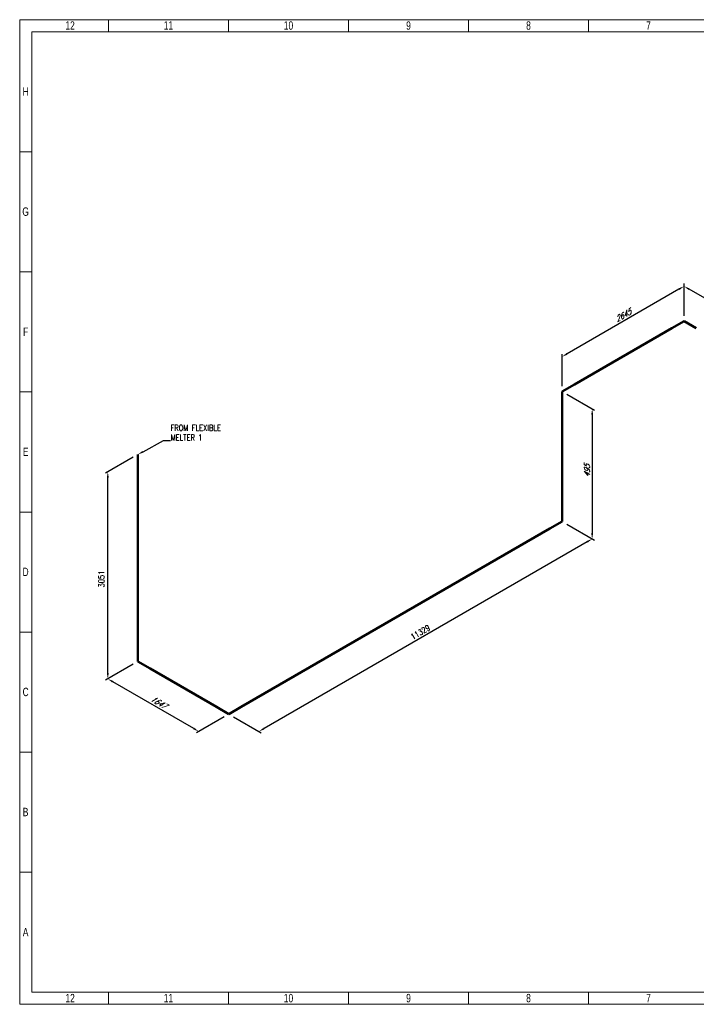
# Model space of a CAD drawing. Header units: millimetres. Extents: x 0 to 70526, y -39110 to 424.
# Tile 1 of 29: x 0 to 292, y 0 to 424. Entities that reach past the tile are written whole.
import ezdxf
from ezdxf import colors
from ezdxf.entities.mleader import LeaderData, LeaderLine
from ezdxf.math import Vec2, Vec3

# ---------------------------------------------------------------- set-up
doc = ezdxf.new("R2010")
doc.units = ezdxf.units.MM
doc.header["$LTSCALE"] = 0.25
doc.layers.add('Annotation', color=7, linetype='Continuous')
doc.layers.add('Dimension', color=1, linetype='Continuous')
doc.layers.add('Pipe Small Bore', color=30, linetype='Continuous', lineweight=50)
doc.styles.add('AdskIsoAnnotation', font='romans.shx', dxfattribs={"width": 0.8, "height": 1})
doc.styles.add('AdskIsoMetric', font='romans.shx', dxfattribs={"width": 0.8, "height": 2.5})
doc.styles.add('AdskIsoMetric-30', font='romans.shx', dxfattribs={"width": 0.8, "height": 2.5})
doc.styles.add('AdskIsoMetric30', font='romans.shx', dxfattribs={"width": 0.8, "oblique": 30, "height": 2.5})
doc.styles.add('SLDTEXTSTYLE3', font='TXT', dxfattribs={"width": 0.75})
doc.styles.get("Standard").update_dxf_attribs({"font": 'arial.ttf'})
doc.dimstyles.new('AdskIsoMetric', dxfattribs={"dimtxt": 2.5, "dimasz": 2.5, "dimexe": 1, "dimexo": 2, "dimgap": 0.8, "dimtad": 1, "dimdec": 0, "dimrnd": 1, "dimzin": 0, "dimdsep": 46, "dimtxsty": 'AdskIsoMetric', "dimcen": 0, "dimclrt": 7, "dimadec": 0, "dimazin": 0, "dimtfac": 1, "dimtdec": 0, "dimtmove": 1, "dimatfit": 3, "dimfxl": 1, "dimtfill": 1, "dimfrac": 2, "dimtolj": 1, "dimtzin": 0, "dimarcsym": 0})

# ---------------------------------------------------------------- blocks, each defined once
blk = doc.blocks.new('*D19')
at = {"layer": 'Defpoints', "color": 0, "transparency": 16777216}
for p in [(286.45, 309.41), (286.45, 294.41), (360.91, 251.42)]:
    blk.add_point(p, dxfattribs=at)
at = {"layer": 'Dimension', "color": 0, "lineweight": -2, "transparency": 16777216}
for p, q in [((286.45, 296.72), (286.45, 310.56)), ((358.75, 267.67), (288.61, 308.16)), ((360.91, 253.72), (360.91, 267.57))]:
    blk.add_line(p, q, dxfattribs=at)
at = {"layer": 'Dimension', "color": 0, "transparency": 16777216}
for points in [[(288.82, 308.52), (288.4, 307.8), (286.45, 309.41)], [(358.96, 268.03), (358.54, 267.3), (360.91, 266.42)]]:
    blk.add_solid(points, dxfattribs=at)
at = {"layer": 'Dimension', "color": 7, "transparency": 16777216, "insert": (323.68, 290.5), "char_height": 2.5, "attachment_point": 5, "rotation": 330, "style": 'AdskIsoMetric-30', "bg_fill": 3, "box_fill_scale": 1.1, "bg_fill_color": 256, "bg_fill_true_color": 13158600, "bg_fill_transparency": 0}
blk.add_mtext('\\A1;3815', dxfattribs=at)
blk = doc.blocks.new('*D20')
at = {"layer": 'Defpoints', "color": 0, "transparency": 16777216}
for p in [(286.45, 294.41), (233.86, 279.05), (233.86, 264.05)]:
    blk.add_point(p, dxfattribs=at)
at = {"layer": 'Dimension', "color": 0, "lineweight": -2, "transparency": 16777216}
for p, q in [((286.45, 296.72), (286.45, 310.56)), ((284.28, 308.16), (236.03, 280.3)), ((233.86, 266.36), (233.86, 280.2))]:
    blk.add_line(p, q, dxfattribs=at)
at = {"layer": 'Dimension', "color": 0, "transparency": 16777216}
for points in [[(284.07, 308.52), (284.49, 307.8), (286.45, 309.41)], [(235.82, 280.66), (236.23, 279.94), (233.86, 279.05)]]:
    blk.add_solid(points, dxfattribs=at)
at = {"layer": 'Dimension', "color": 7, "transparency": 16777216, "insert": (260.15, 296.81), "char_height": 2.5, "attachment_point": 5, "rotation": 30, "style": 'AdskIsoMetric30', "bg_fill": 3, "box_fill_scale": 1.1, "bg_fill_color": 256, "bg_fill_true_color": 13158600, "bg_fill_transparency": 0}
blk.add_mtext('\\A1;2645', dxfattribs=at)
blk = doc.blocks.new('*D21')
at = {"layer": 'Defpoints', "color": 0, "transparency": 16777216}
for p in [(233.86, 264.05), (233.86, 208.03), (246.85, 200.53)]:
    blk.add_point(p, dxfattribs=at)
at = {"layer": 'Dimension', "color": 0, "lineweight": -2, "transparency": 16777216}
for p, q in [((235.86, 262.89), (247.85, 255.97)), ((246.85, 254.05), (246.85, 203.03)), ((235.86, 206.88), (247.85, 199.96))]:
    blk.add_line(p, q, dxfattribs=at)
at = {"layer": 'Dimension', "color": 0, "transparency": 16777216}
for points in [[(246.43, 254.05), (247.27, 254.05), (246.85, 256.55)], [(246.43, 203.03), (247.27, 203.03), (246.85, 200.53)]]:
    blk.add_solid(points, dxfattribs=at)
at = {"layer": 'Dimension', "color": 7, "transparency": 16777216, "insert": (244.61, 229.83), "char_height": 2.5, "attachment_point": 5, "rotation": 90, "style": 'AdskIsoMetric30', "bg_fill": 3, "box_fill_scale": 1.1, "bg_fill_color": 256, "bg_fill_true_color": 13158600, "bg_fill_transparency": 0}
blk.add_mtext('\\A1;495', dxfattribs=at)
blk = doc.blocks.new('*D22')
at = {"layer": 'Defpoints', "color": 0, "transparency": 16777216}
for p in [(233.86, 208.03), (90.2, 125.09), (103.19, 117.59)]:
    blk.add_point(p, dxfattribs=at)
at = {"layer": 'Dimension', "color": 0, "lineweight": -2, "transparency": 16777216}
for p, q in [((235.86, 206.88), (247.85, 199.96)), ((244.69, 199.28), (105.35, 118.84)), ((92.2, 123.94), (104.19, 117.01))]:
    blk.add_line(p, q, dxfattribs=at)
at = {"layer": 'Dimension', "color": 0, "transparency": 16777216}
for points in [[(244.48, 199.65), (244.89, 198.92), (246.85, 200.53)], [(105.15, 119.2), (105.56, 118.48), (103.19, 117.59)]]:
    blk.add_solid(points, dxfattribs=at)
at = {"layer": 'Dimension', "color": 7, "transparency": 16777216, "insert": (172.78, 160.36), "char_height": 2.5, "attachment_point": 5, "rotation": 30, "style": 'AdskIsoMetric-30', "bg_fill": 3, "box_fill_scale": 1.1, "bg_fill_color": 256, "bg_fill_true_color": 13158600, "bg_fill_transparency": 0}
blk.add_mtext('\\A1;11329', dxfattribs=at)
blk = doc.blocks.new('*D23')
at = {"layer": 'Defpoints', "color": 0, "transparency": 16777216}
for p in [(50.99, 147.73), (38, 140.23), (90.2, 125.09)]:
    blk.add_point(p, dxfattribs=at)
at = {"layer": 'Dimension', "color": 0, "lineweight": -2, "transparency": 16777216}
for p, q in [((48.99, 146.58), (37, 139.65)), ((75.04, 118.84), (40.16, 138.98)), ((88.2, 123.94), (76.21, 117.01))]:
    blk.add_line(p, q, dxfattribs=at)
at = {"layer": 'Dimension', "color": 0, "transparency": 16777216}
for points in [[(40.37, 139.34), (39.96, 138.62), (38, 140.23)], [(75.25, 119.2), (74.84, 118.48), (77.21, 117.59)]]:
    blk.add_solid(points, dxfattribs=at)
at = {"layer": 'Dimension', "color": 7, "transparency": 16777216, "insert": (59.84, 130.2), "char_height": 2.5, "attachment_point": 5, "rotation": 330, "style": 'AdskIsoMetric30', "bg_fill": 3, "box_fill_scale": 1.1, "bg_fill_color": 256, "bg_fill_true_color": 13158600, "bg_fill_transparency": 0}
blk.add_mtext('\\A1;1647', dxfattribs=at)
blk = doc.blocks.new('*D24')
at = {"layer": 'Defpoints', "color": 0, "transparency": 16777216}
for p in [(50.99, 236.92), (38, 229.42), (50.99, 147.73)]:
    blk.add_point(p, dxfattribs=at)
at = {"layer": 'Dimension', "color": 0, "lineweight": -2, "transparency": 16777216}
for p, q in [((48.99, 235.76), (37, 228.84)), ((38, 142.73), (38, 226.92)), ((48.99, 146.58), (37, 139.65))]:
    blk.add_line(p, q, dxfattribs=at)
at = {"layer": 'Dimension', "color": 0, "transparency": 16777216}
for points in [[(37.58, 226.92), (38.42, 226.92), (38, 229.42)], [(37.58, 142.73), (38.42, 142.73), (38, 140.23)]]:
    blk.add_solid(points, dxfattribs=at)
at = {"layer": 'Dimension', "color": 7, "transparency": 16777216, "insert": (35.25, 183.24), "char_height": 2.5, "attachment_point": 5, "rotation": 90, "style": 'AdskIsoMetric-30', "bg_fill": 3, "box_fill_scale": 1.1, "bg_fill_color": 256, "bg_fill_true_color": 13158600, "bg_fill_transparency": 0}
blk.add_mtext('\\A1;3051', dxfattribs=at)
blk = doc.blocks.new('Elbow-1-Iso2DSkew90')
at = {"color": 0, "linetype": 'ByBlock', "lineweight": -2, "extrusion": (6.85984e-13, -0.816497, -0.57735)}
for p, q in [((0, 0), (-5.3, 3.06)), ((5.3, 3.06), (0, 0)), ((0, 0), (0, 0))]:
    blk.add_line(p, q, dxfattribs=at)
blk = doc.blocks.new('Elbow-2-Iso2DSkew90')
at = {"color": 0, "linetype": 'ByBlock', "lineweight": -2, "extrusion": (0.707107, 0.408248, -0.57735)}
for p, q in [((0, 0), (0, 6.12)), ((0, 0), (0, 0)), ((5.3, -3.06), (0, 0))]:
    blk.add_line(p, q, dxfattribs=at)
blk = doc.blocks.new('Elbow-1-Iso2DSkew180')
at = {"color": 0, "linetype": 'ByBlock', "lineweight": -2, "extrusion": (-0.707107, 0.408248, -0.57735)}
for p, q in [((0, 6.12), (0, 0)), ((0, 0), (-5.3, -3.06)), ((0, 0), (0, 0))]:
    blk.add_line(p, q, dxfattribs=at)
blk = doc.blocks.new('Elbow-3-Iso2DSkew90')
at = {"color": 0, "linetype": 'ByBlock', "lineweight": -2, "extrusion": (0.707107, -0.408248, 0.57735)}
for p, q in [((5.3, 3.06), (0, 0)), ((0, 0), (0, -6.12)), ((0, 0), (0, 0))]:
    blk.add_line(p, q, dxfattribs=at)
blk = doc.blocks.new('Elbow-4-Iso2DSkew90')
at = {"color": 0, "linetype": 'ByBlock', "lineweight": -2, "extrusion": (0, 0.816497, 0.57735)}
for p, q in [((0, 0), (-5.3, -3.06)), ((0, 0), (0, 0)), ((5.3, -3.06), (0, 0))]:
    blk.add_line(p, q, dxfattribs=at)
blk = doc.blocks.new('cajetin')
at = {"color": 7, "linetype": 'Continuous', "lineweight": 18}
for p, q in [((0, 0), (0, 615)), ((0, 615), (861, 615)), ((55.5, 607.5), (55.5, 615)), ((130.5, 607.5), (130.5, 615)), ((205.5, 607.5), (205.5, 615)), ((280.5, 607.5), (280.5, 615)), ((355.5, 607.5), (355.5, 615)), ((7.5, 7.5), (7.5, 607.5)), ((7.5, 607.5), (853.5, 607.5)), ((7.5, 532.5), (0, 532.5)), ((7.5, 457.5), (0, 457.5)), ((7.5, 382.5), (0, 382.5)), ((7.5, 307.5), (0, 307.5)), ((7.5, 307.5), (7.5, 307.5)), ((7.5, 232.5), (0, 232.5)), ((7.5, 157.5), (0, 157.5)), ((7.5, 82.5), (0, 82.5)), ((853.5, 7.5), (7.5, 7.5)), ((55.5, 7.5), (55.5, 0)), ((130.5, 7.5), (130.5, 0)), ((205.5, 7.5), (205.5, 0)), ((280.5, 7.5), (280.5, 0)), ((355.5, 7.5), (355.5, 0)), ((861, 0), (0, 0))]:
    blk.add_line(p, q, dxfattribs=at)
at = {"color": 7, "linetype": 'Continuous', "lineweight": 0, "char_height": 5.25, "attachment_point": 2, "style": 'SLDTEXTSTYLE3'}
for s, insert in [('12', (31.51, 613.99)), ('11', (93.01, 613.99)), ('10', (168.01, 613.99)), ('9', (243.01, 613.99)), ('8', (318.01, 613.99)), ('7', (393.01, 613.99)), ('H', (3.75, 572.74)), ('G', (3.68, 497.74)), ('F', (3.71, 422.74)), ('E', (3.74, 347.74)), ('D', (3.68, 272.74)), ('C', (3.73, 197.74)), ('B', (3.69, 122.74)), ('A', (3.7, 47.74)), ('12', (31.51, 6.49)), ('11', (93.01, 6.49)), ('10', (168.01, 6.49)), ('9', (243.01, 6.49)), ('8', (318.01, 6.49)), ('7', (393.01, 6.49))]:
    blk.add_mtext(s, dxfattribs=dict(at, insert=insert))
blk = doc.blocks.new('A$C3e0d7fe2')
at = {"xscale": 0.689895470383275, "yscale": 0.689895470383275, "zscale": 0.689895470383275}
blk.add_blockref('cajetin', (0, 0), dxfattribs=at)

msp = doc.modelspace()

# ---------------------------------------------------------------- dimensions: what is measured, and where the dimension line sits
at = {"layer": 'Dimension'}
dim = msp.add_linear_dim(base=(286.448, 309.408), p1=(360.913, 251.415), p2=(286.448, 294.408), angle=150, text='3815', dimstyle='AdskIsoMetric', override={"dimtad": 0, "dimlfac": 44.366751, "dimtxsty": 'AdskIsoMetric-30', "dimse1": 0, "dimse2": 0, "dimsd1": 0, "dimsd2": 0, "dimtmove": 1}, dxfattribs=at)
dim.commit()
dim.dimension.update_dxf_attribs({"geometry": '*D19', "text_midpoint": (323.68, 290.498), "dimtype": 160})

# ---------------------------------------------------------------- leaders
at = {"layer": 'Annotation'}
ml = msp.add_multileader_mtext('Standard', dxfattribs=at)
ml.set_content('')
ml.set_leader_properties()
ml.build(insert=Vec2(0, 0))
ml.multileader.update_dxf_attribs({"dogleg_length": 3.062, "arrow_head_size": 2.5})
ctx = ml.context
ctx.base_point, ctx.arrow_head_size = Vec3(58.938, 243), 2.5
notes = []
notes.append((ctx, [(0, (1, 1, 0), (62, 243), (1, 0), 3.062, [(0, [(50.99, 236.917)], 0, [])])]))
ctx.mtext, ml.multileader.dxf.content_type = None, 0
for ctx, leaders in notes:
    for number, flags, end, landing, length, lines in leaders:
        leader = LeaderData()
        leader.index, (leader.has_last_leader_line, leader.has_dogleg_vector, leader.attachment_direction) = number, flags
        leader.last_leader_point, leader.dogleg_vector, leader.dogleg_length = Vec3(end), Vec3(landing), length
        for number, points, colour, breaks in lines:
            line = LeaderLine()
            line.index, line.vertices, line.color, line.breaks = number, Vec3.list(points), colors.encode_raw_color(colour), breaks
            leader.lines.append(line)
        ctx.leaders.append(leader)

# ---------------------------------------------------------------- next in the draw order: texts
at = {"layer": 'Annotation', "insert": (65.062, 243), "char_height": 2.5, "attachment_point": 7, "style": 'AdskIsoAnnotation', "bg_fill": 3, "box_fill_scale": 1, "bg_fill_color": 256, "bg_fill_true_color": 13158600, "bg_fill_transparency": 0}
msp.add_mtext('FROM FLEXIBLE\\PMELTER 1', dxfattribs=at)

# ---------------------------------------------------------------- next in the draw order: dimensions: what is measured, and where the dimension line sits
at = {"layer": 'Dimension'}
dim = msp.add_linear_dim(base=(233.86, 279.046), p1=(286.448, 294.408), p2=(233.86, 264.046), angle=210, text='2645', dimstyle='AdskIsoMetric', override={"dimtad": 0, "dimlfac": 43.558541, "dimtxsty": 'AdskIsoMetric30', "dimse1": 0, "dimse2": 0, "dimsd1": 0, "dimsd2": 0, "dimtmove": 1}, dxfattribs=at)
dim.commit()
dim.dimension.update_dxf_attribs({"geometry": '*D20', "text_midpoint": (260.154, 296.813), "dimtype": 160})

# ---------------------------------------------------------------- next in the draw order: linework, layer by layer
at = {"layer": 'Pipe Small Bore'}
msp.add_lwpolyline([(281.144, 291.346), (239.163, 267.108)], dxfattribs=at)

# ---------------------------------------------------------------- next in the draw order: block references
msp.add_blockref('Elbow-4-Iso2DSkew90', (286.448, 294.408), dxfattribs=at)

# ---------------------------------------------------------------- next in the draw order: dimensions: what is measured, and where the dimension line sits
at = {"layer": 'Dimension'}
dim = msp.add_linear_dim(base=(246.851, 200.535), p1=(233.86, 264.046), p2=(233.86, 208.035), angle=270, text='495', dimstyle='AdskIsoMetric', override={"dimtad": 0, "dimlfac": 8.836848, "dimtxsty": 'AdskIsoMetric30', "dimse1": 0, "dimse2": 0, "dimsd1": 0, "dimsd2": 0, "dimtmove": 1}, dxfattribs=at)
dim.commit()
dim.dimension.update_dxf_attribs({"geometry": '*D21', "text_midpoint": (244.611, 229.834), "dimtype": 160})

# ---------------------------------------------------------------- next in the draw order: linework, layer by layer
at = {"layer": 'Pipe Small Bore'}
msp.add_lwpolyline([(233.86, 257.922), (233.86, 214.159)], dxfattribs=at)

# ---------------------------------------------------------------- next in the draw order: block references
msp.add_blockref('Elbow-3-Iso2DSkew90', (233.86, 264.046), dxfattribs=at)

# ---------------------------------------------------------------- next in the draw order: dimensions: what is measured, and where the dimension line sits
at = {"layer": 'Dimension'}
dim = msp.add_linear_dim(base=(103.19, 117.592), p1=(233.86, 208.035), p2=(90.2, 125.092), angle=210, text='11329', dimstyle='AdskIsoMetric', override={"dimtad": 0, "dimlfac": 68.295563, "dimtxsty": 'AdskIsoMetric-30', "dimse1": 0, "dimse2": 0, "dimsd1": 0, "dimsd2": 0, "dimtmove": 1}, dxfattribs=at)
dim.commit()
dim.dimension.update_dxf_attribs({"geometry": '*D22', "text_midpoint": (172.78, 160.357), "dimtype": 160})

# ---------------------------------------------------------------- next in the draw order: linework, layer by layer
at = {"layer": 'Pipe Small Bore'}
msp.add_lwpolyline([(228.557, 204.973), (95.503, 128.154)], dxfattribs=at)

# ---------------------------------------------------------------- next in the draw order: block references
msp.add_blockref('Elbow-1-Iso2DSkew180', (233.86, 208.035), dxfattribs=at)

# ---------------------------------------------------------------- next in the draw order: dimensions: what is measured, and where the dimension line sits
at = {"layer": 'Dimension'}
dim = msp.add_linear_dim(base=(38, 140.23), p1=(90.2, 125.092), p2=(50.99, 147.73), angle=150, text='1647', dimstyle='AdskIsoMetric', override={"dimtad": 0, "dimlfac": 36.376407, "dimtxsty": 'AdskIsoMetric30', "dimse1": 0, "dimse2": 0, "dimsd1": 0, "dimsd2": 0, "dimtmove": 1}, dxfattribs=at)
dim.commit()
dim.dimension.update_dxf_attribs({"geometry": '*D23', "text_midpoint": (59.844, 130.204), "dimtype": 160})

# ---------------------------------------------------------------- next in the draw order: linework, layer by layer
at = {"layer": 'Pipe Small Bore'}
msp.add_lwpolyline([(84.896, 128.154), (56.294, 144.668)], dxfattribs=at)

# ---------------------------------------------------------------- next in the draw order: block references
msp.add_blockref('Elbow-1-Iso2DSkew90', (90.2, 125.092), dxfattribs=at)

# ---------------------------------------------------------------- next in the draw order: dimensions: what is measured, and where the dimension line sits
at = {"layer": 'Dimension'}
dim = msp.add_linear_dim(base=(38, 229.417), p1=(50.99, 147.73), p2=(50.99, 236.917), angle=90, text='3051', dimstyle='AdskIsoMetric', override={"dimtad": 0, "dimlfac": 34.213472, "dimtxsty": 'AdskIsoMetric-30', "dimse1": 0, "dimse2": 0, "dimsd1": 0, "dimsd2": 0, "dimtmove": 1}, dxfattribs=at)
dim.commit()
dim.dimension.update_dxf_attribs({"geometry": '*D24', "text_midpoint": (35.25, 183.236), "dimtype": 160})

# ---------------------------------------------------------------- next in the draw order: linework, layer by layer
at = {"layer": 'Pipe Small Bore'}
msp.add_lwpolyline([(50.99, 153.854), (50.99, 236.917)], dxfattribs=at)

# ---------------------------------------------------------------- next in the draw order: block references
msp.add_blockref('A$C3e0d7fe2', (0, 0))
msp.add_blockref('Elbow-2-Iso2DSkew90', (50.99, 147.73), dxfattribs=at)

doc.saveas('drawing.dxf')
